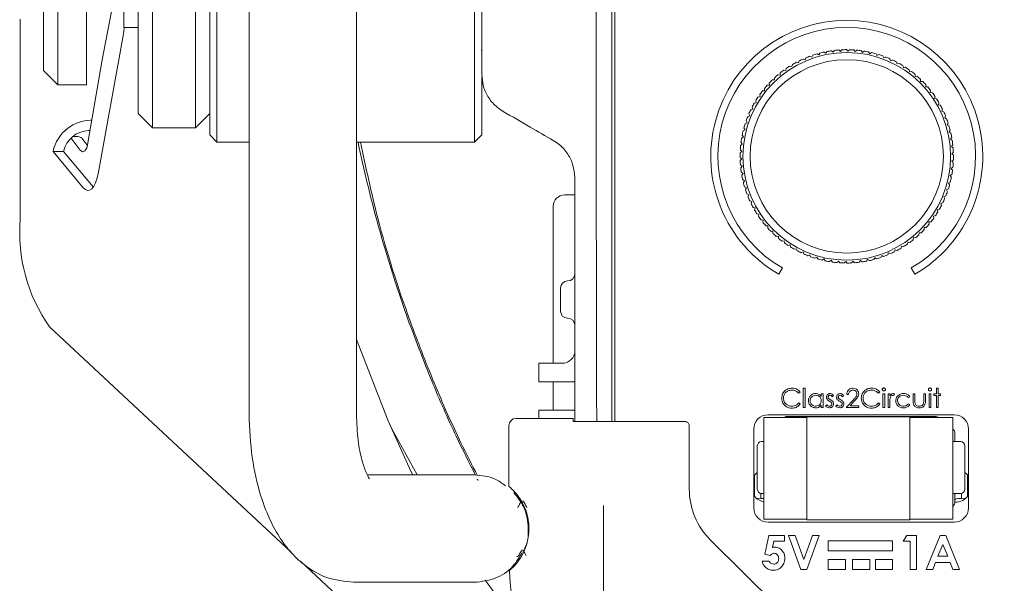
# Model space of a CAD drawing. Header units: millimetres. Extents: x 63 to 559, y 25 to 389.
# Tile 65 of 88: x 490.69 to 507.88, y 172.5 to 182.34. Entities that reach past the tile are written whole.
import ezdxf

# ---------------------------------------------------------------- set-up
doc = ezdxf.new("R2010")
doc.units = ezdxf.units.MM

msp = doc.modelspace()

# ---------------------------------------------------------------- linework, layer by layer
at = {"color": 7, "linetype": 'Continuous', "lineweight": 15}
for p, q in [((494.694, 194.472), (494.694, 175.433)), ((496.569, 175.433), (496.569, 194.472)), ((501.081, 194.582), (501.081, 175.323)), ((494.131, 189.702), (494.131, 180.202)), ((498.631, 180.202), (498.631, 189.702)), ((491.356, 188.702), (491.356, 182.124)), ((491.856, 188.702), (491.856, 182.124)), ((491.106, 182.312), (491.106, 188.452)), ((492.506, 187.702), (492.506, 182.202)), ((494.006, 180.327), (494.006, 187.044)), ((498.756, 184.932), (498.756, 181.385)), ((501.031, 184.97), (501.031, 175.323)), ((492.756, 180.702), (492.756, 184.452)), ((493.006, 184.452), (493.006, 180.452)), ((493.756, 180.452), (493.756, 184.452)), ((490.698, 178.855), (490.698, 182.348)), ((491.106, 181.452), (491.106, 182.312)), ((491.356, 182.124), (491.356, 181.202)), ((491.856, 182.124), (491.856, 181.202)), ((492.057, 179.646), (492.499, 182.093)), ((492.506, 182.202), (492.756, 182.202)), ((498.749, 181.802), (498.756, 181.802)), ((504.611, 181.741), (504.644, 181.723)), ((504.644, 181.723), (504.662, 181.755)), ((504.737, 181.773), (504.768, 181.752)), ((504.768, 181.752), (504.789, 181.783)), ((504.865, 181.796), (504.895, 181.773)), ((504.895, 181.773), (504.917, 181.803)), ((504.995, 181.81), (505.022, 181.785)), ((505.022, 181.785), (505.047, 181.813)), ((505.125, 181.815), (505.15, 181.789)), ((505.15, 181.789), (505.177, 181.814)), ((505.254, 181.811), (505.278, 181.783)), ((505.278, 181.783), (505.307, 181.807)), ((505.384, 181.798), (505.406, 181.768)), ((505.406, 181.768), (505.435, 181.79)), ((505.512, 181.776), (505.532, 181.744)), ((505.532, 181.744), (505.563, 181.764)), ((505.638, 181.745), (505.656, 181.712)), ((504.251, 181.594), (504.286, 181.583)), ((504.286, 181.583), (504.297, 181.618)), ((504.368, 181.651), (504.402, 181.638)), ((504.402, 181.638), (504.415, 181.672)), ((504.488, 181.7), (504.521, 181.684)), ((504.521, 181.684), (504.537, 181.718)), ((505.656, 181.712), (505.688, 181.73)), ((505.762, 181.705), (505.777, 181.671)), ((505.777, 181.671), (505.811, 181.687)), ((505.883, 181.657), (505.896, 181.622)), ((505.896, 181.622), (505.93, 181.635)), ((506, 181.6), (506.01, 181.565)), ((506.01, 181.565), (506.046, 181.575)), ((491.106, 181.452), (491.356, 181.202)), ((503.966, 181.371), (503.969, 181.408)), ((504.031, 181.455), (504.067, 181.449)), ((504.067, 181.449), (504.074, 181.486)), ((504.139, 181.528), (504.174, 181.52)), ((504.174, 181.52), (504.183, 181.556)), ((506.113, 181.535), (506.12, 181.499)), ((506.12, 181.499), (506.157, 181.507)), ((506.221, 181.463), (506.226, 181.427)), ((506.226, 181.427), (506.262, 181.432)), ((498.756, 181.333), (498.756, 180.327)), ((503.78, 181.195), (503.778, 181.232)), ((503.833, 181.288), (503.87, 181.287)), ((503.87, 181.287), (503.871, 181.323)), ((503.929, 181.375), (503.966, 181.371)), ((506.323, 181.384), (506.326, 181.347)), ((506.326, 181.347), (506.363, 181.35)), ((506.42, 181.297), (506.42, 181.26)), ((506.42, 181.26), (506.457, 181.26)), ((491.356, 181.202), (491.856, 181.202)), ((503.659, 181.094), (503.696, 181.098)), ((503.696, 181.098), (503.692, 181.135)), ((503.743, 181.194), (503.78, 181.195)), ((506.511, 181.204), (506.509, 181.167)), ((506.509, 181.167), (506.545, 181.165)), ((506.595, 181.104), (506.59, 181.068)), ((506.59, 181.068), (506.626, 181.063)), ((503.515, 180.878), (503.551, 180.887)), ((503.551, 180.887), (503.541, 180.923)), ((503.583, 180.988), (503.62, 180.995)), ((503.62, 180.995), (503.613, 181.031)), ((506.672, 181), (506.664, 180.963)), ((506.664, 180.963), (506.7, 180.956)), ((506.741, 180.89), (506.731, 180.854)), ((503.454, 180.763), (503.489, 180.775)), ((503.489, 180.775), (503.478, 180.81)), ((506.731, 180.854), (506.766, 180.844)), ((506.802, 180.775), (506.79, 180.74)), ((506.79, 180.74), (506.825, 180.728)), ((491.944, 180.582), (491.923, 180.582)), ((492.756, 180.702), (493.006, 180.452)), ((493.756, 180.452), (494.006, 180.702)), ((503.358, 180.522), (503.391, 180.538)), ((503.391, 180.538), (503.374, 180.571)), ((503.402, 180.644), (503.436, 180.658)), ((503.436, 180.658), (503.422, 180.692)), ((506.856, 180.656), (506.841, 180.623)), ((506.841, 180.623), (506.875, 180.608)), ((506.9, 180.534), (506.883, 180.502)), ((491.915, 180.401), (491.89, 180.401)), ((493.756, 180.452), (493.006, 180.452)), ((503.322, 180.397), (503.354, 180.415)), ((503.354, 180.415), (503.336, 180.447)), ((506.883, 180.502), (506.916, 180.485)), ((506.937, 180.41), (506.917, 180.378)), ((506.917, 180.378), (506.949, 180.359)), ((491.607, 180.245), (491.584, 180.271)), ((491.607, 180.245), (491.747, 180.06)), ((491.702, 180.301), (491.618, 180.301)), ((491.791, 180.245), (491.871, 180.14)), ((494.006, 180.327), (494.131, 180.202)), ((494.131, 180.202), (494.694, 180.202)), ((496.569, 180.202), (498.631, 180.202)), ((498.631, 180.202), (498.756, 180.327)), ((503.307, 180.163), (503.284, 180.192)), ((503.296, 180.269), (503.326, 180.29)), ((503.326, 180.29), (503.305, 180.321)), ((506.964, 180.282), (506.943, 180.252)), ((506.943, 180.252), (506.973, 180.231)), ((491.272, 180.038), (491.799, 179.404)), ((491.456, 180.038), (491.272, 180.038)), ((491.456, 180.038), (491.973, 179.417)), ((503.27, 180.011), (503.297, 180.036)), ((503.297, 180.036), (503.272, 180.063)), ((503.278, 180.141), (503.307, 180.163)), ((506.983, 180.154), (506.959, 180.125)), ((506.959, 180.125), (506.988, 180.102)), ((506.992, 180.024), (506.967, 179.997)), ((503.296, 179.908), (503.269, 179.933)), ((503.27, 179.881), (503.296, 179.908)), ((506.993, 179.894), (506.966, 179.869)), ((506.966, 179.869), (506.99, 179.842)), ((506.967, 179.997), (506.994, 179.972)), ((503.303, 179.78), (503.275, 179.803)), ((503.28, 179.751), (503.303, 179.78)), ((503.32, 179.653), (503.29, 179.674)), ((506.984, 179.764), (506.955, 179.741)), ((506.955, 179.741), (506.978, 179.713)), ((500.381, 179.581), (500.381, 175.323)), ((503.298, 179.622), (503.32, 179.653)), ((503.345, 179.527), (503.314, 179.546)), ((503.326, 179.495), (503.345, 179.527)), ((506.94, 179.508), (506.908, 179.49)), ((506.967, 179.636), (506.936, 179.615)), ((506.936, 179.615), (506.957, 179.584)), ((503.379, 179.403), (503.346, 179.42)), ((503.362, 179.371), (503.379, 179.403)), ((506.905, 179.383), (506.872, 179.367)), ((506.872, 179.367), (506.888, 179.334)), ((506.908, 179.49), (506.927, 179.458)), ((500.206, 179.281), (500.381, 179.281)), ((503.422, 179.282), (503.388, 179.297)), ((503.407, 179.249), (503.422, 179.282)), ((503.473, 179.165), (503.438, 179.177)), ((503.46, 179.13), (503.473, 179.165)), ((506.861, 179.261), (506.826, 179.247)), ((506.826, 179.247), (506.841, 179.213)), ((500.006, 176.481), (500.006, 179.081)), ((503.532, 179.051), (503.496, 179.061)), ((503.522, 179.015), (503.532, 179.051)), ((506.748, 179.027), (506.712, 179.018)), ((506.712, 179.018), (506.721, 178.982)), ((506.808, 179.142), (506.773, 179.13)), ((506.773, 179.13), (506.785, 179.095)), ((503.598, 178.942), (503.562, 178.949)), ((503.591, 178.905), (503.598, 178.942)), ((503.673, 178.837), (503.636, 178.842)), ((503.668, 178.801), (503.673, 178.837)), ((506.679, 178.917), (506.643, 178.91)), ((506.643, 178.91), (506.649, 178.874)), ((503.754, 178.738), (503.717, 178.74)), ((503.752, 178.701), (503.754, 178.738)), ((503.842, 178.645), (503.805, 178.645)), ((503.842, 178.608), (503.842, 178.645)), ((506.52, 178.711), (506.483, 178.71)), ((506.483, 178.71), (506.484, 178.673)), ((506.603, 178.811), (506.566, 178.807)), ((506.566, 178.807), (506.57, 178.77)), ((503.936, 178.558), (503.899, 178.555)), ((503.939, 178.521), (503.936, 178.558)), ((504.036, 178.478), (504, 178.473)), ((504.042, 178.442), (504.036, 178.478)), ((506.297, 178.534), (506.293, 178.497)), ((506.334, 178.53), (506.297, 178.534)), ((506.393, 178.618), (506.392, 178.581)), ((506.43, 178.617), (506.393, 178.618)), ((504.142, 178.406), (504.106, 178.398)), ((504.15, 178.369), (504.142, 178.406)), ((504.252, 178.34), (504.217, 178.33)), ((504.263, 178.305), (504.252, 178.34)), ((505.976, 178.322), (505.965, 178.287)), ((506.011, 178.311), (505.976, 178.322)), ((506.088, 178.385), (506.079, 178.349)), ((506.124, 178.377), (506.088, 178.385)), ((506.195, 178.456), (506.189, 178.419)), ((506.231, 178.45), (506.195, 178.456)), ((504.367, 178.283), (504.332, 178.27)), ((504.38, 178.248), (504.367, 178.283)), ((504.485, 178.234), (504.452, 178.218)), ((504.5, 178.2), (504.485, 178.234)), ((504.607, 178.193), (504.574, 178.175)), ((504.624, 178.16), (504.607, 178.193)), ((504.731, 178.16), (504.7, 178.141)), ((504.751, 178.129), (504.731, 178.16)), ((504.857, 178.137), (504.827, 178.115)), ((504.879, 178.107), (504.857, 178.137)), ((505.368, 178.132), (505.345, 178.102)), ((505.397, 178.109), (505.368, 178.132)), ((505.494, 178.153), (505.474, 178.122)), ((505.525, 178.132), (505.494, 178.153)), ((505.619, 178.182), (505.601, 178.15)), ((505.651, 178.164), (505.619, 178.182)), ((505.741, 178.221), (505.725, 178.187)), ((505.774, 178.205), (505.741, 178.221)), ((505.861, 178.267), (505.847, 178.233)), ((505.895, 178.254), (505.861, 178.267)), ((503.944, 177.896), (504.006, 178.004)), ((504.984, 178.122), (504.956, 178.098)), ((505.008, 178.094), (504.984, 178.122)), ((505.112, 178.116), (505.086, 178.091)), ((505.138, 178.09), (505.112, 178.116)), ((505.24, 178.12), (505.216, 178.092)), ((505.268, 178.095), (505.24, 178.12)), ((506.256, 178.004), (506.319, 177.896)), ((497.245, 177.76), (497.492, 177.042)), ((500.131, 177.252), (500.131, 177.652)), ((495.426, 173.04), (491.21, 176.975)), ((497.121, 175.333), (496.569, 176.756)), ((500.006, 176.343), (500.006, 176.481)), ((499.756, 176.018), (499.756, 176.343)), ((499.756, 176.343), (499.815, 176.343)), ((499.815, 176.343), (500.194, 176.343)), ((499.815, 176.018), (499.756, 176.018)), ((500.381, 176.018), (499.815, 176.018)), ((500.006, 175.518), (500.006, 176.018)), ((504.372, 175.565), (504.372, 175.904)), ((504.372, 175.904), (504.402, 175.904)), ((504.402, 175.904), (504.402, 175.565)), ((506.696, 175.904), (506.725, 175.904)), ((506.696, 175.807), (506.696, 175.904)), ((506.725, 175.904), (506.725, 175.807)), ((504.317, 175.835), (504.291, 175.815)), ((504.686, 175.762), (504.686, 175.807)), ((504.686, 175.807), (504.716, 175.807)), ((504.716, 175.807), (504.716, 175.565)), ((504.898, 175.777), (504.878, 175.756)), ((505.076, 175.777), (505.056, 175.756)), ((505.161, 175.794), (505.131, 175.794)), ((505.708, 175.835), (505.682, 175.815)), ((505.763, 175.807), (505.793, 175.807)), ((505.763, 175.565), (505.763, 175.807)), ((505.793, 175.807), (505.793, 175.565)), ((505.852, 175.807), (505.882, 175.807)), ((505.852, 175.565), (505.852, 175.807)), ((505.882, 175.807), (505.882, 175.771)), ((505.966, 175.803), (505.95, 175.777)), ((506.233, 175.754), (506.209, 175.739)), ((506.289, 175.807), (506.318, 175.807)), ((506.289, 175.691), (506.289, 175.807)), ((506.318, 175.807), (506.318, 175.695)), ((506.475, 175.695), (506.475, 175.807)), ((506.475, 175.807), (506.505, 175.807)), ((506.505, 175.807), (506.505, 175.689)), ((506.568, 175.807), (506.598, 175.807)), ((506.568, 175.565), (506.568, 175.807)), ((506.598, 175.807), (506.598, 175.565)), ((506.653, 175.807), (506.696, 175.807)), ((506.653, 175.777), (506.653, 175.807)), ((506.696, 175.777), (506.653, 175.777)), ((506.696, 175.565), (506.696, 175.777)), ((506.725, 175.807), (506.768, 175.807)), ((506.768, 175.777), (506.725, 175.777)), ((506.725, 175.777), (506.725, 175.565)), ((506.768, 175.807), (506.768, 175.777)), ((504.291, 175.646), (504.317, 175.626)), ((504.402, 175.565), (504.372, 175.565)), ((504.686, 175.565), (504.686, 175.607)), ((504.716, 175.565), (504.686, 175.565)), ((504.762, 175.593), (504.782, 175.616)), ((504.94, 175.593), (504.96, 175.616)), ((505.118, 175.565), (505.247, 175.702)), ((505.343, 175.565), (505.118, 175.565)), ((505.272, 175.687), (505.189, 175.599)), ((505.189, 175.599), (505.343, 175.599)), ((505.343, 175.599), (505.343, 175.565)), ((505.682, 175.646), (505.708, 175.626)), ((505.793, 175.565), (505.763, 175.565)), ((505.882, 175.565), (505.852, 175.565)), ((505.882, 175.646), (505.882, 175.565)), ((506.209, 175.633), (506.233, 175.617)), ((506.598, 175.565), (506.568, 175.565)), ((506.725, 175.565), (506.696, 175.565)), ((499.356, 175.377), (500.356, 175.377)), ((499.756, 175.377), (499.756, 175.518)), ((499.756, 175.518), (499.815, 175.518)), ((499.815, 175.518), (500.381, 175.518)), ((500.356, 175.377), (500.356, 175.323)), ((503.681, 173.616), (503.681, 175.391)), ((503.681, 175.391), (504.431, 175.391)), ((507.006, 175.44), (503.756, 175.44)), ((506.681, 175.409), (504.081, 175.409)), ((506.231, 175.404), (504.431, 175.404)), ((504.431, 175.404), (504.431, 173.604)), ((506.231, 173.604), (506.231, 175.404)), ((506.231, 175.391), (506.981, 175.391)), ((506.981, 175.391), (506.981, 173.616)), ((497.121, 175.333), (497.181, 175.204)), ((497.181, 175.204), (497.631, 174.39)), ((499.231, 175.169), (499.231, 175.252)), ((500.356, 175.323), (502.306, 175.323)), ((502.381, 175.241), (502.381, 175.212)), ((502.381, 175.212), (502.381, 174.408)), ((499.231, 174.189), (499.231, 175.169)), ((503.506, 175.19), (503.506, 173.815)), ((507.019, 175.109), (507.019, 175.046)), ((507.019, 175.046), (507.019, 174.971)), ((507.256, 173.815), (507.256, 175.19)), ((503.569, 174.896), (503.569, 174.141)), ((503.681, 174.971), (503.644, 174.971)), ((506.981, 174.971), (507.019, 174.971)), ((507.119, 174.971), (507.019, 174.971)), ((507.194, 174.141), (507.194, 174.896)), ((498.372, 174.39), (496.76, 174.39)), ((498.631, 174.39), (498.372, 174.39)), ((502.381, 174.408), (502.381, 174.141)), ((503.522, 174.392), (503.522, 174.013)), ((503.569, 174.42), (503.549, 174.418)), ((507.194, 174.42), (507.214, 174.418)), ((507.24, 174.392), (507.24, 174.013)), ((503.63, 174.068), (503.63, 173.98)), ((503.681, 174.066), (503.644, 174.066)), ((507.019, 174.066), (506.981, 174.066)), ((507.119, 174.066), (507.019, 174.066)), ((507.019, 174.066), (507.019, 173.991)), ((507.133, 174.068), (507.133, 173.98)), ((500.881, 173.857), (500.881, 173.527)), ((503.549, 173.987), (503.63, 173.98)), ((507.019, 173.896), (507.014, 173.896)), ((507.019, 173.991), (507.019, 173.929)), ((507.214, 173.987), (507.133, 173.98)), ((500.881, 173.527), (500.881, 173.178)), ((504.431, 173.616), (503.681, 173.616)), ((503.756, 173.565), (507.006, 173.565)), ((504.431, 173.604), (506.231, 173.604)), ((506.981, 173.616), (506.231, 173.616)), ((503.701, 173.005), (503.771, 173.335)), ((503.771, 173.335), (504.042, 173.335)), ((504.042, 173.335), (504.042, 173.236)), ((504.114, 173.335), (504.228, 173.335)), ((504.33, 172.74), (504.114, 173.335)), ((504.228, 173.335), (504.381, 172.912)), ((504.381, 172.912), (504.535, 173.335)), ((504.649, 173.335), (504.433, 172.74)), ((504.535, 173.335), (504.649, 173.335)), ((506.118, 173.236), (506.182, 173.335)), ((506.182, 173.335), (506.347, 173.335)), ((506.347, 173.335), (506.347, 172.74)), ((506.518, 172.74), (506.759, 173.335)), ((506.759, 173.335), (506.858, 173.335)), ((506.858, 173.335), (507.098, 172.74)), ((500.881, 173.178), (500.881, 171.645)), ((502.753, 173.251), (507.882, 168.184)), ((503.855, 173.236), (503.832, 173.123)), ((504.042, 173.236), (503.855, 173.236)), ((504.806, 173.24), (504.806, 173.065)), ((505.931, 173.24), (504.806, 173.24)), ((505.931, 173.065), (505.931, 173.24)), ((506.24, 173.236), (506.118, 173.236)), ((506.24, 172.74), (506.24, 173.236)), ((506.808, 173.176), (506.719, 172.969)), ((506.898, 172.969), (506.808, 173.176)), ((503.791, 172.984), (503.701, 173.005)), ((504.806, 173.065), (505.931, 173.065)), ((506.719, 172.969), (506.898, 172.969)), ((500.389, 168.408), (495.592, 172.885)), ((499.367, 172.965), (499.389, 172.965)), ((503.653, 172.885), (503.775, 172.885)), ((504.806, 172.915), (504.806, 172.74)), ((505.106, 172.915), (504.806, 172.915)), ((505.106, 172.74), (505.106, 172.915)), ((505.231, 172.915), (505.231, 172.74)), ((505.531, 172.915), (505.231, 172.915)), ((505.531, 172.74), (505.531, 172.915)), ((505.631, 172.915), (505.631, 172.74)), ((505.931, 172.915), (505.631, 172.915)), ((505.931, 172.74), (505.931, 172.915)), ((506.679, 172.862), (506.632, 172.74)), ((506.938, 172.862), (506.679, 172.862)), ((506.984, 172.74), (506.938, 172.862)), ((504.433, 172.74), (504.33, 172.74)), ((504.806, 172.74), (505.106, 172.74)), ((505.231, 172.74), (505.531, 172.74)), ((505.631, 172.74), (505.931, 172.74)), ((506.347, 172.74), (506.24, 172.74)), ((506.632, 172.74), (506.518, 172.74)), ((507.098, 172.74), (506.984, 172.74)), ((496.52, 172.515), (498.372, 172.515)), ((498.372, 172.515), (498.631, 172.515))]:
    msp.add_line(p, q, dxfattribs=at)
at = {"color": 7, "linetype": 'Continuous', "lineweight": 15, "flags": 128}
for points in [[(491.881, 180.189), (492.127, 181.638), (492.357, 182.816)], [(492.514, 182.202), (492.512, 182.185), (492.499, 182.093)], [(491.881, 180.189), (491.872, 180.143), (491.859, 180.103), (491.843, 180.071), (491.825, 180.048), (491.805, 180.035), (491.785, 180.033), (491.765, 180.041), (491.747, 180.06)], [(492.057, 179.646), (492.037, 179.562), (492.012, 179.489), (491.982, 179.43), (491.947, 179.387), (491.91, 179.363), (491.872, 179.358), (491.835, 179.372), (491.799, 179.404)], [(497.552, 174.39), (497.515, 174.468), (497.121, 175.333)], [(503.506, 174.372), (503.535, 174.406), (503.569, 174.434)], [(507.194, 174.434), (507.227, 174.406), (507.256, 174.372)]]:
    msp.add_lwpolyline(points, dxfattribs=at)
at = {"color": 7, "linetype": 'Continuous', "lineweight": 15}
for radius in [1.813, 1.688]:
    msp.add_circle((505.131, 179.952), radius, dxfattribs=at)
for centre, radius, start, end in [((505.131, 179.952), 2.375, 300, 240), ((505.131, 179.952), 2.25, 300, 240), ((505.131, 179.952), 1.863, 106.2056, 108.5988), ((505.131, 179.952), 1.863, 102.2056, 104.5988), ((505.131, 179.952), 1.863, 98.2056, 100.5988), ((505.131, 179.952), 1.863, 94.2056, 96.5988), ((505.131, 179.952), 1.863, 90.2056, 92.5988), ((505.131, 179.952), 1.863, 86.2056, 88.5988), ((505.131, 179.952), 1.862, 82.2056, 84.5988), ((505.131, 179.952), 1.863, 78.2056, 80.5988), ((505.131, 179.952), 1.863, 74.2056, 76.5988), ((505.131, 179.952), 1.863, 118.2056, 120.5988), ((505.131, 179.952), 1.863, 114.2056, 116.5988), ((505.131, 179.952), 1.863, 110.2056, 112.5988), ((505.131, 179.952), 1.863, 70.2056, 72.5988), ((505.131, 179.952), 1.863, 66.2056, 68.5988), ((505.131, 179.952), 1.862, 62.2056, 64.5988), ((505.131, 179.952), 1.863, 58.2056, 60.5988), ((505.131, 179.952), 1.863, 126.2056, 128.5988), ((505.131, 179.952), 1.863, 122.2056, 124.5988), ((505.131, 179.952), 1.862, 54.2056, 56.5988), ((505.131, 179.952), 1.863, 50.2056, 52.5988), ((505.131, 179.952), 1.863, 134.2056, 136.5988), ((505.131, 179.952), 1.863, 130.2056, 132.5988), ((505.131, 179.952), 1.862, 46.2056, 48.5988), ((505.131, 179.952), 1.863, 42.2056, 44.5988), ((505.131, 179.952), 1.863, 142.2056, 144.5988), ((505.131, 179.952), 1.863, 138.2056, 140.5988), ((505.131, 179.952), 1.862, 38.2056, 40.5988), ((505.131, 179.952), 1.862, 34.2056, 36.5988), ((505.131, 179.952), 1.863, 150.2056, 152.5988), ((505.131, 179.952), 1.863, 146.2056, 148.5988), ((505.131, 179.952), 1.863, 30.2056, 32.5988), ((505.131, 179.952), 1.863, 154.2056, 156.5988), ((505.131, 179.952), 1.862, 26.2056, 28.5988), ((505.131, 179.952), 1.863, 22.2056, 24.5988), ((491.934, 179.923), 0.659, 90.9205, 127.8328), ((505.131, 179.952), 1.863, 158.2056, 160.5988), ((505.131, 179.952), 1.862, 18.2056, 20.5988), ((491.927, 179.906), 0.668, 126.4933, 168.618), ((491.901, 179.946), 0.455, 91.3983, 168.3131), ((505.131, 179.952), 1.863, 166.2056, 168.5988), ((505.131, 179.952), 1.863, 162.2056, 164.5988), ((505.131, 179.952), 1.862, 14.2056, 16.5988), ((491.694, 180.188), 0.113, 30.4345, 85.643), ((505.131, 179.952), 1.863, 170.2056, 172.5988), ((505.131, 179.952), 1.863, 10.2056, 12.5988), ((505.131, 179.952), 1.862, 6.2056, 8.5988), ((505.131, 179.952), 1.863, 174.2056, 176.5988), ((505.131, 179.952), 1.862, 2.2056, 4.5988), ((505.131, 179.952), 1.863, 178.2056, 180.5988), ((505.131, 179.952), 1.863, 182.2056, 184.5988), ((505.131, 179.952), 1.862, 358.2056, 0.5988), ((505.131, 179.952), 1.863, 186.2056, 188.5988), ((505.131, 179.952), 1.863, 350.2056, 352.5988), ((505.131, 179.952), 1.863, 354.2056, 356.5988), ((505.131, 179.952), 1.863, 190.2056, 192.5988), ((505.131, 179.952), 1.862, 346.2056, 348.5988), ((505.131, 179.952), 1.863, 194.2056, 196.5988), ((505.131, 179.952), 1.863, 198.2056, 200.5988), ((505.131, 179.952), 1.863, 338.2056, 340.5988), ((505.131, 179.952), 1.863, 342.2056, 344.5988), ((500.206, 179.081), 0.2, 90, 180), ((505.131, 179.952), 1.863, 202.2056, 204.5988), ((505.131, 179.952), 1.862, 334.2056, 336.5988), ((505.131, 179.952), 1.863, 206.2056, 208.5988), ((505.131, 179.952), 1.863, 210.2056, 212.5988), ((505.131, 179.952), 1.862, 330.2056, 332.5988), ((493.533, 178.617), 2.845, 175.1924, 215.254), ((505.131, 179.952), 1.863, 214.2056, 216.5988), ((505.131, 179.952), 1.862, 322.2056, 324.5988), ((505.131, 179.952), 1.862, 326.2056, 328.5988), ((505.131, 179.952), 1.863, 218.2056, 220.5988), ((505.131, 179.952), 1.863, 222.2056, 224.5988), ((505.131, 179.952), 1.862, 314.2056, 316.5988), ((505.131, 179.952), 1.862, 318.2056, 320.5988), ((505.131, 179.952), 1.863, 226.2056, 228.5988), ((505.131, 179.952), 1.863, 230.2056, 232.5988), ((505.131, 179.952), 1.862, 306.2056, 308.5988), ((505.131, 179.952), 1.862, 310.2056, 312.5988), ((505.131, 179.952), 1.863, 234.2056, 236.5988), ((505.131, 179.952), 1.863, 238.2056, 240.5988), ((505.131, 179.952), 1.863, 242.2056, 244.5988), ((505.131, 179.952), 1.862, 298.2056, 300.5988), ((505.131, 179.952), 1.862, 302.2056, 304.5988), ((505.131, 179.952), 1.863, 246.2056, 248.5988), ((505.131, 179.952), 1.863, 250.2056, 252.5988), ((505.131, 179.952), 1.863, 254.2056, 256.5988), ((505.131, 179.952), 1.863, 258.2056, 260.5988), ((505.131, 179.952), 1.862, 282.2056, 284.5988), ((505.131, 179.952), 1.862, 286.2056, 288.5988), ((505.131, 179.952), 1.862, 290.2056, 292.5988), ((505.131, 179.952), 1.862, 294.2056, 296.5988), ((505.131, 179.952), 1.863, 262.2056, 264.5988), ((505.131, 179.952), 1.862, 266.2056, 268.5988), ((505.131, 179.952), 1.863, 270.2056, 272.5988), ((505.131, 179.952), 1.862, 274.2056, 276.5988), ((505.131, 179.952), 1.862, 278.2056, 280.5988), ((500.256, 177.902), 0.125, 270, 0), ((500.256, 177.652), 0.125, 90, 180), ((500.256, 177.252), 0.125, 180, 270), ((500.256, 177.002), 0.125, 0, 90), ((499.356, 175.252), 0.125, 90, 180), ((503.756, 175.19), 0.25, 90, 180), ((504.081, 175.334), 0.075, 90, 129.9445), ((506.681, 175.334), 0.075, 50.0555, 90), ((507.006, 175.19), 0.25, 0, 90), ((506.894, 175.109), 0.125, 0, 45.573), ((503.644, 174.896), 0.075, 90, 180), ((507.119, 174.896), 0.075, 0, 90), ((498.669, 174.29), 0.025, 0, 90), ((498.631, 173.452), 0.95, 20.6958, 40.2566), ((503.631, 174.141), 1.25, 180, 225.348), ((503.739, 174.202), 0.288, 216.0313, 258.4731), ((503.644, 174.141), 0.075, 180, 270), ((507.024, 174.202), 0.288, 269.0134, 323.9687), ((507.119, 174.141), 0.075, 270, 0), ((506.894, 173.929), 0.125, 314.427, 0), ((503.756, 173.815), 0.25, 180, 270), ((507.006, 173.815), 0.25, 270, 0), ((498.631, 173.452), 0.95, 320.2055, 344.8415), ((506.589, 173.101), 7.358, 182.9338, 200.3282)]:
    msp.add_arc(centre, radius, start, end, dxfattribs=at)
for centre, major_axis, ratio, start_param, end_param in [((500.256, 176.468), (0.108, 0.108), 0.57735, 3.665191, 5.759587), ((503.494, 173.958), (0.25, 0), 0.104803, 0.722734, 0.994838), ((507.269, 173.958), (0.25, 0), 0.104803, 2.146755, 3.141593)]:
    msp.add_ellipse(centre, major_axis=major_axis, ratio=ratio, start_param=start_param, end_param=end_param, dxfattribs=at)
for points, knots in [([(500.764, 175.323), (500.76, 176.971), (500.754, 179.755), (500.757, 182.958), (500.756, 184.513), (500.756, 184.932)], [0, 0, 0, 0, 0.51469, 0.869055, 1, 1, 1, 1]), ([(498.756, 181.385), (498.763, 181.312), (498.775, 181.164), (498.875, 180.963), (499, 180.821), (499.096, 180.759), (499.131, 180.736)], [0, 0, 0, 0, 0.2682251, 0.5378349, 0.8276686, 1, 1, 1, 1]), ([(499.131, 180.736), (499.289, 180.645), (499.58, 180.477), (499.872, 180.308), (500.006, 180.231)], [0, 0, 0, 0, 0.539761, 1, 1, 1, 1]), ([(497.245, 177.76), (497.12, 178.162), (496.872, 178.961), (496.687, 179.791), (496.596, 180.202)], [0, 0, 0, 0, 0.503615, 1, 1, 1, 1]), ([(498.681, 174.38), (498.585, 174.568), (498.322, 175.078), (497.92, 175.989), (497.414, 177.289), (496.96, 178.694), (496.734, 179.757), (496.639, 180.202)], [0, 0, 0, 0, 0.111091, 0.301413, 0.491401, 0.786945, 1, 1, 1, 1]), ([(500.381, 179.581), (500.375, 179.655), (500.362, 179.802), (500.263, 180.003), (500.138, 180.146), (500.042, 180.208), (500.006, 180.231)], [0, 0, 0, 0, 0.267806, 0.537041, 0.826895, 1, 1, 1, 1]), ([(497.492, 177.042), (497.62, 176.703), (497.876, 176.025), (498.268, 175.136), (498.535, 174.61), (498.648, 174.387)], [0, 0, 0, 0, 0.36457, 0.729075, 1, 1, 1, 1]), ([(503.995, 175.732), (503.998, 175.758), (504.004, 175.81), (504.053, 175.867), (504.112, 175.9), (504.152, 175.903), (504.173, 175.904)], [0, 0, 0, 0, 0.279504, 0.559095, 0.77938, 1, 1, 1, 1]), ([(504.173, 175.904), (504.192, 175.903), (504.223, 175.901), (504.263, 175.884), (504.294, 175.863), (504.309, 175.844), (504.317, 175.835)], [0, 0, 0, 0, 0.339719, 0.559854, 0.779933, 1, 1, 1, 1]), ([(505.131, 175.794), (505.133, 175.81), (505.137, 175.842), (505.165, 175.879), (505.201, 175.901), (505.226, 175.903), (505.239, 175.904)], [0, 0, 0, 0, 0.280037, 0.5595558, 0.7796709, 1, 1, 1, 1]), ([(505.239, 175.904), (505.254, 175.903), (505.283, 175.9), (505.316, 175.873), (505.336, 175.84), (505.338, 175.817), (505.339, 175.806)], [0, 0, 0, 0, 0.279894, 0.559191, 0.779573, 1, 1, 1, 1]), ([(505.385, 175.732), (505.388, 175.758), (505.394, 175.81), (505.443, 175.867), (505.502, 175.9), (505.543, 175.903), (505.563, 175.904)], [0, 0, 0, 0, 0.279506, 0.559097, 0.779383, 1, 1, 1, 1]), ([(505.563, 175.904), (505.582, 175.903), (505.613, 175.901), (505.654, 175.884), (505.684, 175.863), (505.7, 175.844), (505.708, 175.835)], [0, 0, 0, 0, 0.339724, 0.559859, 0.779933, 1, 1, 1, 1]), ([(505.75, 175.883), (505.751, 175.887), (505.752, 175.895), (505.76, 175.903), (505.768, 175.908), (505.774, 175.908), (505.778, 175.908)], [0, 0, 0, 0, 0.279328, 0.558907, 0.77942, 1, 1, 1, 1]), ([(505.778, 175.908), (505.781, 175.908), (505.789, 175.907), (505.798, 175.901), (505.804, 175.892), (505.805, 175.886), (505.805, 175.883)], [0, 0, 0, 0, 0.279825, 0.559767, 0.779929, 1, 1, 1, 1]), ([(506.556, 175.883), (506.556, 175.887), (506.557, 175.895), (506.565, 175.903), (506.574, 175.908), (506.58, 175.908), (506.583, 175.908)], [0, 0, 0, 0, 0.2793268, 0.5588891, 0.779421, 1, 1, 1, 1]), ([(506.583, 175.908), (506.587, 175.908), (506.595, 175.907), (506.604, 175.901), (506.61, 175.892), (506.611, 175.886), (506.611, 175.883)], [0, 0, 0, 0, 0.279807, 0.559753, 0.779931, 1, 1, 1, 1]), ([(504.037, 175.614), (504.023, 175.634), (503.998, 175.67), (503.996, 175.713), (503.995, 175.732)], [0, 0, 0, 0, 0.559025, 1, 1, 1, 1]), ([(504.171, 175.87), (504.15, 175.868), (504.107, 175.863), (504.058, 175.827), (504.029, 175.78), (504.026, 175.747), (504.024, 175.73)], [0, 0, 0, 0, 0.279863, 0.559497, 0.779669, 1, 1, 1, 1]), ([(504.024, 175.73), (504.027, 175.709), (504.032, 175.666), (504.073, 175.62), (504.123, 175.594), (504.156, 175.592), (504.173, 175.59)], [0, 0, 0, 0, 0.279431, 0.558931, 0.779286, 1, 1, 1, 1]), ([(504.291, 175.815), (504.28, 175.826), (504.262, 175.845), (504.23, 175.861), (504.201, 175.869), (504.181, 175.87), (504.171, 175.87)], [0, 0, 0, 0, 0.339356, 0.559446, 0.779727, 1, 1, 1, 1]), ([(504.461, 175.686), (504.463, 175.705), (504.468, 175.742), (504.503, 175.782), (504.544, 175.807), (504.573, 175.81), (504.588, 175.811)], [0, 0, 0, 0, 0.279409, 0.559213, 0.77955, 1, 1, 1, 1]), ([(504.588, 175.781), (504.574, 175.78), (504.546, 175.776), (504.514, 175.751), (504.494, 175.719), (504.492, 175.697), (504.491, 175.686)], [0, 0, 0, 0, 0.279757, 0.559271, 0.779729, 1, 1, 1, 1]), ([(504.588, 175.811), (504.61, 175.808), (504.649, 175.804), (504.675, 175.775), (504.686, 175.762)], [0, 0, 0, 0, 0.558993, 1, 1, 1, 1]), ([(504.686, 175.685), (504.684, 175.7), (504.681, 175.728), (504.654, 175.76), (504.622, 175.779), (504.6, 175.78), (504.588, 175.781)], [0, 0, 0, 0, 0.279651, 0.559217, 0.779503, 1, 1, 1, 1]), ([(504.775, 175.747), (504.776, 175.757), (504.778, 175.775), (504.794, 175.796), (504.814, 175.809), (504.829, 175.81), (504.836, 175.811)], [0, 0, 0, 0, 0.279963, 0.559516, 0.779627, 1, 1, 1, 1]), ([(504.786, 175.71), (504.782, 175.717), (504.776, 175.728), (504.775, 175.742), (504.775, 175.747)], [0, 0, 0, 0, 0.559557, 1, 1, 1, 1]), ([(504.836, 175.781), (504.831, 175.781), (504.822, 175.779), (504.812, 175.77), (504.806, 175.76), (504.805, 175.752), (504.805, 175.749)], [0, 0, 0, 0, 0.2792167, 0.5590044, 0.7795231, 1, 1, 1, 1]), ([(504.805, 175.749), (504.805, 175.744), (504.806, 175.736), (504.811, 175.73), (504.813, 175.727)], [0, 0, 0, 0, 0.559045, 1, 1, 1, 1]), ([(504.813, 175.727), (504.819, 175.721), (504.829, 175.712), (504.842, 175.705), (504.847, 175.702)], [0, 0, 0, 0, 0.559022, 1, 1, 1, 1]), ([(504.836, 175.811), (504.843, 175.81), (504.856, 175.809), (504.878, 175.796), (504.89, 175.784), (504.898, 175.777)], [0, 0, 0, 0, 0.279547, 0.559731, 1, 1, 1, 1]), ([(504.878, 175.756), (504.871, 175.763), (504.86, 175.776), (504.843, 175.78), (504.836, 175.781)], [0, 0, 0, 0, 0.562081, 1, 1, 1, 1]), ([(504.953, 175.747), (504.954, 175.757), (504.956, 175.775), (504.972, 175.796), (504.992, 175.809), (505.007, 175.81), (505.014, 175.811)], [0, 0, 0, 0, 0.279962, 0.559516, 0.779626, 1, 1, 1, 1]), ([(504.964, 175.71), (504.96, 175.717), (504.954, 175.728), (504.953, 175.742), (504.953, 175.747)], [0, 0, 0, 0, 0.559552, 1, 1, 1, 1]), ([(505.014, 175.781), (505.009, 175.781), (505, 175.779), (504.99, 175.77), (504.984, 175.76), (504.983, 175.752), (504.983, 175.749)], [0, 0, 0, 0, 0.279218, 0.559008, 0.779519, 1, 1, 1, 1]), ([(504.983, 175.749), (504.983, 175.744), (504.984, 175.736), (504.989, 175.73), (504.991, 175.727)], [0, 0, 0, 0, 0.559045, 1, 1, 1, 1]), ([(504.991, 175.727), (504.997, 175.721), (505.007, 175.712), (505.02, 175.705), (505.025, 175.702)], [0, 0, 0, 0, 0.5590119, 1, 1, 1, 1]), ([(505.014, 175.811), (505.021, 175.81), (505.034, 175.809), (505.056, 175.796), (505.068, 175.784), (505.076, 175.777)], [0, 0, 0, 0, 0.279559, 0.559731, 1, 1, 1, 1]), ([(505.056, 175.756), (505.049, 175.763), (505.038, 175.776), (505.021, 175.78), (505.014, 175.781)], [0, 0, 0, 0, 0.562071, 1, 1, 1, 1]), ([(505.237, 175.87), (505.226, 175.869), (505.204, 175.867), (505.178, 175.846), (505.164, 175.82), (505.162, 175.803), (505.161, 175.794)], [0, 0, 0, 0, 0.279723, 0.558902, 0.779148, 1, 1, 1, 1]), ([(505.309, 175.803), (505.308, 175.813), (505.305, 175.834), (505.285, 175.856), (505.262, 175.868), (505.245, 175.87), (505.237, 175.87)], [0, 0, 0, 0, 0.279151, 0.558956, 0.77934, 1, 1, 1, 1]), ([(505.247, 175.702), (505.256, 175.712), (505.272, 175.729), (505.292, 175.753), (505.306, 175.776), (505.308, 175.794), (505.309, 175.803)], [0, 0, 0, 0, 0.340563, 0.560883, 0.780594, 1, 1, 1, 1]), ([(505.339, 175.806), (505.337, 175.79), (505.333, 175.764), (505.312, 175.733), (505.293, 175.71), (505.279, 175.695), (505.272, 175.687)], [0, 0, 0, 0, 0.338372, 0.558755, 0.779357, 1, 1, 1, 1]), ([(505.427, 175.614), (505.414, 175.634), (505.389, 175.67), (505.387, 175.713), (505.385, 175.732)], [0, 0, 0, 0, 0.559023, 1, 1, 1, 1]), ([(505.562, 175.87), (505.54, 175.868), (505.498, 175.863), (505.449, 175.827), (505.42, 175.78), (505.417, 175.747), (505.415, 175.73)], [0, 0, 0, 0, 0.279864, 0.559499, 0.779668, 1, 1, 1, 1]), ([(505.415, 175.73), (505.418, 175.709), (505.423, 175.666), (505.464, 175.62), (505.513, 175.594), (505.547, 175.592), (505.564, 175.59)], [0, 0, 0, 0, 0.279431, 0.558928, 0.779286, 1, 1, 1, 1]), ([(505.682, 175.815), (505.671, 175.826), (505.653, 175.845), (505.621, 175.861), (505.592, 175.869), (505.572, 175.87), (505.562, 175.87)], [0, 0, 0, 0, 0.339359, 0.559442, 0.779722, 1, 1, 1, 1]), ([(505.778, 175.858), (505.774, 175.858), (505.766, 175.859), (505.757, 175.865), (505.751, 175.874), (505.75, 175.88), (505.75, 175.883)], [0, 0, 0, 0, 0.279742, 0.559827, 0.779926, 1, 1, 1, 1]), ([(505.805, 175.883), (505.805, 175.879), (505.803, 175.871), (505.796, 175.863), (505.787, 175.858), (505.781, 175.858), (505.778, 175.858)], [0, 0, 0, 0, 0.2791367, 0.5587174, 0.7793313, 1, 1, 1, 1]), ([(505.887, 175.729), (505.885, 175.714), (505.881, 175.686), (505.881, 175.658), (505.882, 175.646)], [0, 0, 0, 0, 0.559638, 1, 1, 1, 1]), ([(505.882, 175.771), (505.89, 175.782), (505.901, 175.798), (505.924, 175.809), (505.935, 175.81), (505.941, 175.811)], [0, 0, 0, 0, 0.558795, 0.779461, 1, 1, 1, 1]), ([(505.935, 175.781), (505.928, 175.78), (505.914, 175.777), (505.896, 175.757), (505.89, 175.74), (505.887, 175.729)], [0, 0, 0, 0, 0.278472, 0.558822, 1, 1, 1, 1]), ([(505.95, 175.777), (505.947, 175.778), (505.942, 175.78), (505.937, 175.781), (505.935, 175.781)], [0, 0, 0, 0, 0.56036, 1, 1, 1, 1]), ([(505.941, 175.811), (505.946, 175.81), (505.955, 175.809), (505.963, 175.805), (505.966, 175.803)], [0, 0, 0, 0, 0.5592711, 1, 1, 1, 1]), ([(505.988, 175.684), (505.99, 175.703), (505.995, 175.742), (506.032, 175.784), (506.077, 175.807), (506.108, 175.81), (506.123, 175.811)], [0, 0, 0, 0, 0.279388, 0.558823, 0.779297, 1, 1, 1, 1]), ([(506.121, 175.781), (506.106, 175.78), (506.077, 175.777), (506.042, 175.753), (506.021, 175.721), (506.018, 175.698), (506.017, 175.686)], [0, 0, 0, 0, 0.2801414, 0.5597567, 0.7798539, 1, 1, 1, 1]), ([(506.209, 175.739), (506.195, 175.753), (506.17, 175.777), (506.136, 175.78), (506.121, 175.781)], [0, 0, 0, 0, 0.558469, 1, 1, 1, 1]), ([(506.123, 175.811), (506.138, 175.81), (506.162, 175.808), (506.193, 175.794), (506.217, 175.778), (506.228, 175.762), (506.233, 175.754)], [0, 0, 0, 0, 0.339742, 0.560067, 0.77999, 1, 1, 1, 1]), ([(506.583, 175.858), (506.579, 175.858), (506.572, 175.859), (506.563, 175.865), (506.557, 175.874), (506.556, 175.88), (506.556, 175.883)], [0, 0, 0, 0, 0.279763, 0.559829, 0.779926, 1, 1, 1, 1]), ([(506.611, 175.883), (506.61, 175.879), (506.609, 175.871), (506.601, 175.863), (506.592, 175.858), (506.586, 175.858), (506.583, 175.858)], [0, 0, 0, 0, 0.2791341, 0.5587327, 0.779329, 1, 1, 1, 1]), ([(504.173, 175.556), (504.156, 175.557), (504.127, 175.559), (504.089, 175.573), (504.06, 175.59), (504.044, 175.606), (504.037, 175.614)], [0, 0, 0, 0, 0.339839, 0.559929, 0.779956, 1, 1, 1, 1]), ([(504.173, 175.59), (504.198, 175.594), (504.244, 175.599), (504.277, 175.631), (504.291, 175.646)], [0, 0, 0, 0, 0.5587697, 1, 1, 1, 1]), ([(504.317, 175.626), (504.304, 175.612), (504.283, 175.589), (504.245, 175.569), (504.21, 175.558), (504.185, 175.557), (504.173, 175.556)], [0, 0, 0, 0, 0.33934, 0.559521, 0.779701, 1, 1, 1, 1]), ([(504.587, 175.561), (504.569, 175.563), (504.531, 175.567), (504.49, 175.601), (504.465, 175.643), (504.462, 175.672), (504.461, 175.686)], [0, 0, 0, 0, 0.279574, 0.559346, 0.779596, 1, 1, 1, 1]), ([(504.491, 175.686), (504.493, 175.672), (504.497, 175.644), (504.523, 175.612), (504.555, 175.594), (504.577, 175.591), (504.588, 175.59)], [0, 0, 0, 0, 0.279379, 0.559097, 0.779553, 1, 1, 1, 1]), ([(504.686, 175.607), (504.67, 175.592), (504.642, 175.565), (504.604, 175.562), (504.587, 175.561)], [0, 0, 0, 0, 0.558722, 1, 1, 1, 1]), ([(504.588, 175.59), (504.602, 175.592), (504.631, 175.596), (504.664, 175.62), (504.683, 175.652), (504.685, 175.674), (504.686, 175.685)], [0, 0, 0, 0, 0.279777, 0.559415, 0.779583, 1, 1, 1, 1]), ([(504.831, 175.561), (504.816, 175.563), (504.789, 175.566), (504.771, 175.585), (504.762, 175.593)], [0, 0, 0, 0, 0.559285, 1, 1, 1, 1]), ([(504.782, 175.616), (504.789, 175.608), (504.803, 175.595), (504.821, 175.592), (504.83, 175.59)], [0, 0, 0, 0, 0.560834, 1, 1, 1, 1]), ([(504.828, 175.677), (504.819, 175.682), (504.803, 175.691), (504.791, 175.704), (504.786, 175.71)], [0, 0, 0, 0, 0.5606587, 1, 1, 1, 1]), ([(504.864, 175.652), (504.858, 175.658), (504.847, 175.667), (504.833, 175.674), (504.828, 175.677)], [0, 0, 0, 0, 0.559098, 1, 1, 1, 1]), ([(504.83, 175.59), (504.836, 175.591), (504.848, 175.592), (504.862, 175.602), (504.871, 175.615), (504.872, 175.625), (504.872, 175.629)], [0, 0, 0, 0, 0.279974, 0.559694, 0.779917, 1, 1, 1, 1]), ([(504.902, 175.631), (504.901, 175.62), (504.899, 175.599), (504.879, 175.576), (504.856, 175.563), (504.839, 175.561), (504.831, 175.561)], [0, 0, 0, 0, 0.279587, 0.559256, 0.77951, 1, 1, 1, 1]), ([(504.847, 175.702), (504.856, 175.697), (504.873, 175.688), (504.885, 175.674), (504.891, 175.668)], [0, 0, 0, 0, 0.560662, 1, 1, 1, 1]), ([(504.872, 175.629), (504.872, 175.634), (504.871, 175.642), (504.866, 175.649), (504.864, 175.652)], [0, 0, 0, 0, 0.559655, 1, 1, 1, 1]), ([(504.891, 175.668), (504.894, 175.661), (504.901, 175.65), (504.902, 175.636), (504.902, 175.631)], [0, 0, 0, 0, 0.559565, 1, 1, 1, 1]), ([(505.009, 175.561), (504.994, 175.563), (504.968, 175.566), (504.949, 175.585), (504.94, 175.593)], [0, 0, 0, 0, 0.559275, 1, 1, 1, 1]), ([(504.96, 175.616), (504.967, 175.608), (504.981, 175.595), (505, 175.592), (505.008, 175.59)], [0, 0, 0, 0, 0.560834, 1, 1, 1, 1]), ([(505.006, 175.677), (504.997, 175.682), (504.981, 175.691), (504.969, 175.704), (504.964, 175.71)], [0, 0, 0, 0, 0.5606587, 1, 1, 1, 1]), ([(505.042, 175.652), (505.036, 175.658), (505.025, 175.667), (505.012, 175.674), (505.006, 175.677)], [0, 0, 0, 0, 0.559098, 1, 1, 1, 1]), ([(505.008, 175.59), (505.014, 175.591), (505.026, 175.592), (505.04, 175.602), (505.049, 175.615), (505.05, 175.625), (505.05, 175.629)], [0, 0, 0, 0, 0.279974, 0.559692, 0.779915, 1, 1, 1, 1]), ([(505.08, 175.631), (505.079, 175.62), (505.077, 175.599), (505.057, 175.576), (505.034, 175.563), (505.018, 175.561), (505.009, 175.561)], [0, 0, 0, 0, 0.279587, 0.559256, 0.77951, 1, 1, 1, 1]), ([(505.025, 175.702), (505.034, 175.697), (505.051, 175.688), (505.063, 175.674), (505.069, 175.668)], [0, 0, 0, 0, 0.560656, 1, 1, 1, 1]), ([(505.05, 175.629), (505.05, 175.634), (505.049, 175.642), (505.044, 175.649), (505.042, 175.652)], [0, 0, 0, 0, 0.559658, 1, 1, 1, 1]), ([(505.069, 175.668), (505.073, 175.661), (505.079, 175.65), (505.08, 175.636), (505.08, 175.631)], [0, 0, 0, 0, 0.5595705, 1, 1, 1, 1]), ([(505.564, 175.556), (505.546, 175.557), (505.518, 175.559), (505.48, 175.573), (505.451, 175.59), (505.435, 175.606), (505.427, 175.614)], [0, 0, 0, 0, 0.339837, 0.559926, 0.779957, 1, 1, 1, 1]), ([(505.564, 175.59), (505.589, 175.594), (505.635, 175.599), (505.667, 175.631), (505.682, 175.646)], [0, 0, 0, 0, 0.5587697, 1, 1, 1, 1]), ([(505.708, 175.626), (505.695, 175.612), (505.674, 175.589), (505.636, 175.569), (505.6, 175.558), (505.576, 175.557), (505.564, 175.556)], [0, 0, 0, 0, 0.339337, 0.559519, 0.7797, 1, 1, 1, 1]), ([(506.12, 175.561), (506.101, 175.562), (506.063, 175.566), (506.02, 175.598), (505.992, 175.639), (505.989, 175.669), (505.988, 175.684)], [0, 0, 0, 0, 0.28004, 0.559628, 0.779783, 1, 1, 1, 1]), ([(506.017, 175.686), (506.019, 175.672), (506.023, 175.642), (506.052, 175.61), (506.086, 175.593), (506.109, 175.591), (506.121, 175.59)], [0, 0, 0, 0, 0.279289, 0.558752, 0.779256, 1, 1, 1, 1]), ([(506.233, 175.617), (506.224, 175.605), (506.208, 175.586), (506.177, 175.57), (506.149, 175.562), (506.13, 175.561), (506.12, 175.561)], [0, 0, 0, 0, 0.339008, 0.559259, 0.779567, 1, 1, 1, 1]), ([(506.121, 175.59), (506.14, 175.593), (506.175, 175.597), (506.198, 175.622), (506.209, 175.633)], [0, 0, 0, 0, 0.558795, 1, 1, 1, 1]), ([(506.397, 175.561), (506.379, 175.562), (506.342, 175.565), (506.29, 175.613), (506.289, 175.662), (506.289, 175.691)], [0, 0, 0, 0, 0.280944, 0.559754, 1, 1, 1, 1]), ([(506.318, 175.695), (506.318, 175.684), (506.318, 175.665), (506.322, 175.646), (506.323, 175.638)], [0, 0, 0, 0, 0.560368, 1, 1, 1, 1]), ([(506.323, 175.638), (506.327, 175.63), (506.334, 175.614), (506.361, 175.594), (506.383, 175.592), (506.397, 175.59)], [0, 0, 0, 0, 0.280111, 0.560576, 1, 1, 1, 1]), ([(506.505, 175.689), (506.505, 175.671), (506.504, 175.635), (506.481, 175.588), (506.439, 175.563), (506.411, 175.562), (506.397, 175.561)], [0, 0, 0, 0, 0.281516, 0.5595875, 0.7792903, 1, 1, 1, 1]), ([(506.397, 175.59), (506.406, 175.591), (506.423, 175.592), (506.445, 175.602), (506.462, 175.617), (506.467, 175.63), (506.47, 175.636)], [0, 0, 0, 0, 0.2802659, 0.5599915, 0.7800681, 1, 1, 1, 1]), ([(506.47, 175.636), (506.472, 175.647), (506.475, 175.666), (506.475, 175.686), (506.475, 175.695)], [0, 0, 0, 0, 0.559393, 1, 1, 1, 1]), ([(494.694, 175.452), (494.705, 175.196), (494.726, 174.701), (494.876, 174.056), (495.06, 173.581), (495.245, 173.26), (495.446, 173.002), (495.703, 172.771), (496.062, 172.564), (496.359, 172.532), (496.52, 172.515)], [0, 0, 0, 0, 0.17293, 0.333153, 0.468827, 0.573099, 0.65046, 0.744869, 0.86243, 1, 1, 1, 1]), ([(496.794, 174.319), (496.791, 174.325), (496.786, 174.338), (496.728, 174.445), (496.658, 174.655), (496.585, 174.996), (496.574, 175.294), (496.569, 175.452)], [0, 0, 0, 0, 0.116939, 0.272145, 0.475793, 0.721833, 1, 1, 1, 1]), ([(502.306, 175.323), (502.314, 175.322), (502.33, 175.32), (502.351, 175.308), (502.368, 175.29), (502.379, 175.266), (502.381, 175.249), (502.381, 175.241)], [0, 0, 0, 0, 0.193956, 0.387718, 0.58699, 0.800143, 1, 1, 1, 1]), ([(498.631, 174.39), (498.757, 174.38), (498.955, 174.364), (499.111, 174.244), (499.169, 174.199)], [0, 0, 0, 0, 0.629963, 1, 1, 1, 1]), ([(499.356, 174.066), (499.324, 174.1), (499.26, 174.168), (499.241, 174.182), (499.231, 174.189)], [0, 0, 0, 0, 0.505235, 1, 1, 1, 1]), ([(499.316, 174.083), (499.385, 173.996), (499.531, 173.812), (499.582, 173.456), (499.565, 173.194), (499.496, 173.092), (499.496, 173.092)], [0, 0, 0, 0, 0.308268, 0.653023, 0.997778, 1, 1, 1, 1]), ([(499.452, 173.937), (499.441, 173.918), (499.418, 173.88), (499.396, 173.842), (499.385, 173.822)], [0, 0, 0, 0, 0.500287, 1, 1, 1, 1]), ([(499.471, 173.85), (499.47, 173.86), (499.466, 173.913), (499.461, 173.926), (499.458, 173.937)], [0, 0, 0, 0, 0.177299, 1, 1, 1, 1]), ([(499.545, 173.823), (499.534, 173.842), (499.512, 173.88), (499.49, 173.919), (499.479, 173.938)], [0, 0, 0, 0, 0.499647, 1, 1, 1, 1]), ([(499.548, 173.204), (499.561, 173.265), (499.587, 173.391), (499.578, 173.574), (499.549, 173.707), (499.528, 173.767), (499.52, 173.788)], [0, 0, 0, 0, 0.25757, 0.536818, 0.832561, 1, 1, 1, 1]), ([(499.468, 173.049), (499.416, 172.958), (499.304, 172.76), (498.997, 172.558), (498.753, 172.529), (498.631, 172.515)], [0, 0, 0, 0, 0.299228, 0.649615, 1, 1, 1, 1]), ([(499.391, 172.967), (499.402, 172.986), (499.424, 173.024), (499.446, 173.062), (499.458, 173.081)], [0, 0, 0, 0, 0.500357, 1, 1, 1, 1]), ([(499.473, 173.082), (499.484, 173.063), (499.504, 173.029), (499.524, 172.995), (499.532, 172.98)], [0, 0, 0, 0, 0.561421, 1, 1, 1, 1]), ([(503.861, 173.022), (503.853, 173.022), (503.838, 173.02), (503.813, 173.007), (503.799, 172.993), (503.791, 172.984)], [0, 0, 0, 0, 0.279811, 0.559825, 1, 1, 1, 1]), ([(503.832, 173.123), (503.839, 173.125), (503.851, 173.128), (503.863, 173.129), (503.869, 173.129)], [0, 0, 0, 0, 0.559983, 1, 1, 1, 1]), ([(503.943, 172.928), (503.942, 172.941), (503.939, 172.967), (503.919, 172.999), (503.892, 173.019), (503.871, 173.021), (503.861, 173.022)], [0, 0, 0, 0, 0.280435, 0.560073, 0.780145, 1, 1, 1, 1]), ([(503.869, 173.129), (503.897, 173.126), (503.953, 173.119), (504.013, 173.063), (504.045, 172.998), (504.048, 172.954), (504.049, 172.932)], [0, 0, 0, 0, 0.27929, 0.55876, 0.779157, 1, 1, 1, 1]), ([(499.241, 172.724), (499.242, 172.725), (499.244, 172.726), (499.257, 172.738), (499.279, 172.757), (499.313, 172.79), (499.343, 172.822), (499.359, 172.842), (499.361, 172.844)], [0, 0, 0, 0, 0.148057, 0.295979, 0.447541, 0.663005, 0.960095, 1, 1, 1, 1]), ([(503.85, 172.725), (503.824, 172.727), (503.773, 172.732), (503.711, 172.773), (503.67, 172.826), (503.658, 172.865), (503.653, 172.885)], [0, 0, 0, 0, 0.279859, 0.559385, 0.779502, 1, 1, 1, 1]), ([(503.775, 172.885), (503.779, 172.877), (503.789, 172.86), (503.817, 172.837), (503.841, 172.834), (503.856, 172.832)], [0, 0, 0, 0, 0.281182, 0.561972, 1, 1, 1, 1]), ([(504.049, 172.932), (504.046, 172.902), (504.04, 172.842), (503.987, 172.774), (503.921, 172.731), (503.874, 172.727), (503.85, 172.725)], [0, 0, 0, 0, 0.279835, 0.55952, 0.779705, 1, 1, 1, 1]), ([(503.856, 172.832), (503.87, 172.833), (503.897, 172.837), (503.925, 172.865), (503.94, 172.896), (503.942, 172.918), (503.943, 172.928)], [0, 0, 0, 0, 0.279077, 0.558697, 0.779137, 1, 1, 1, 1]), ([(498.816, 172.552), (498.99, 172.315), (499.175, 172.063), (499.348, 171.874), (499.359, 171.862)], [0, 0, 0, 0, 0.936976, 1, 1, 1, 1])]:
    msp.add_open_spline(points, degree=3, knots=knots, dxfattribs=at)

doc.saveas('drawing.dxf')
